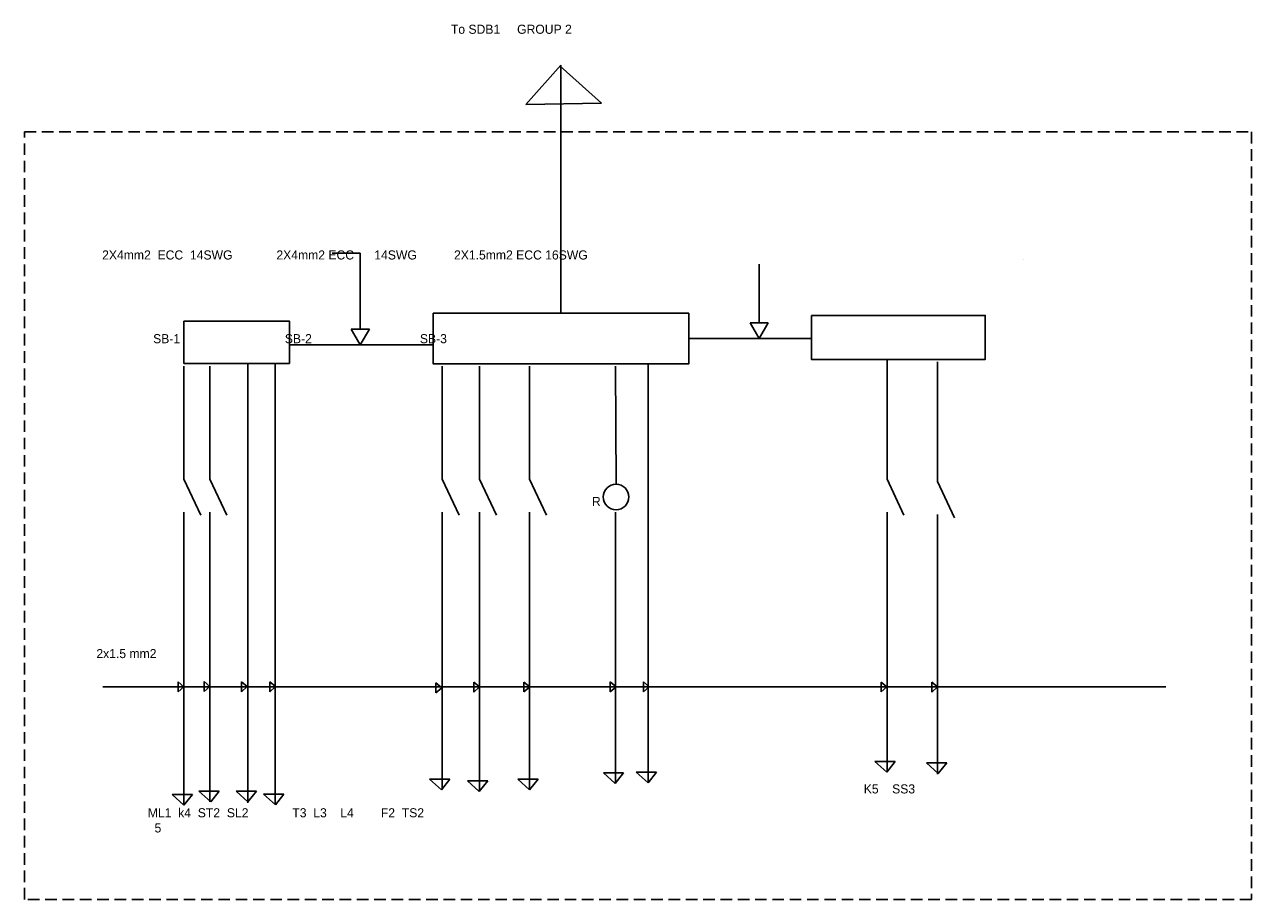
# Model space of a CAD drawing. Header units: millimetres. Extents: x 1150 to 3916, y 916 to 1169.
# Tile 2 of 5: x 1683 to 2021, y 917 to 1157. Entities that reach past the tile are written whole.
import ezdxf

# ---------------------------------------------------------------- set-up
doc = ezdxf.new("R2010")
doc.units = ezdxf.units.MM
doc.linetypes.add('HIDDEN2', pattern=[4.7625, 3.175, -1.5875])

msp = doc.modelspace()

# ---------------------------------------------------------------- linework, layer by layer
for p, q in [((1830.78, 1146.1), (1821.1, 1135.3)), ((1841.95, 1135.6), (1830.54, 1145.83)), ((1830.78, 1077.84), (1830.78, 1146.1)), ((1830.78, 1146.1), (1830.78, 1139.28)), ((1821.1, 1135.3), (1841.95, 1135.6)), ((1767.82, 1094.34), (1775.59, 1094.34)), ((1775.59, 1073.5), (1775.59, 1094.34)), ((1885.28, 1075.2), (1885.28, 1091.34)), ((1957.97, 1092.63), (1957.97, 1092.63)), ((1773.09, 1073.5), (1778.09, 1073.5)), ((1775.59, 1069.17), (1773.09, 1073.5)), ((1778.09, 1073.5), (1775.59, 1069.17)), ((1882.78, 1075.2), (1887.78, 1075.2)), ((1885.28, 1070.87), (1882.78, 1075.2)), ((1887.78, 1075.2), (1885.28, 1070.87)), ((1865.92, 1070.87), (1899.65, 1070.87)), ((1756.09, 1069.17), (1795.64, 1069.17)), ((1727.07, 1063.33), (1727.07, 1032.23)), ((1734.21, 1063.33), (1734.21, 1032.23)), ((1744.64, 1064.05), (1744.64, 943.21)), ((1752.2, 1064.05), (1752.2, 942.69)), ((1798.09, 1063.33), (1798.09, 1032.23)), ((1808.41, 1063.33), (1808.41, 1032.23)), ((1822.11, 1063.33), (1822.11, 1032.23)), ((1845.81, 1063.33), (1845.93, 1030.83)), ((1854.79, 1063.9), (1854.79, 948.7)), ((1920.47, 1065.15), (1920.47, 1032.23)), ((1934.34, 1064.47), (1934.34, 1031.55)), ((1727.07, 1032.23), (1731.72, 1022.29)), ((1734.21, 1032.23), (1738.86, 1022.29)), ((1798.09, 1032.23), (1802.74, 1022.29)), ((1808.41, 1032.23), (1813.06, 1022.29)), ((1822.11, 1032.23), (1826.76, 1022.29)), ((1920.47, 1032.23), (1925.13, 1022.29)), ((1934.34, 1031.55), (1939, 1021.61)), ((1727.07, 1023.13), (1727.07, 975.14)), ((1734.21, 1023.13), (1734.21, 975.14)), ((1798.09, 1023.13), (1798.09, 975.14)), ((1808.41, 1023.13), (1808.41, 975.14)), ((1822.11, 1023.13), (1822.11, 975.14)), ((1845.81, 1023.13), (1845.81, 975.14)), ((1920.47, 1023.13), (1920.47, 975.14)), ((1934.34, 1022.46), (1934.34, 974.47)), ((1727.07, 975.14), (1725.48, 976.48)), ((1725.48, 976.48), (1725.48, 973.74)), ((1734.2, 975.18), (1732.62, 976.52)), ((1732.62, 976.52), (1732.62, 973.78)), ((1744.45, 975.17), (1742.87, 976.5)), ((1742.87, 976.5), (1742.87, 973.76)), ((1752.26, 975.17), (1750.68, 976.5)), ((1750.68, 976.5), (1750.68, 973.76)), ((1797.97, 974.85), (1796.39, 976.19)), ((1796.39, 976.19), (1796.39, 973.44)), ((1808.4, 975.05), (1806.82, 976.39)), ((1806.82, 976.39), (1806.82, 973.64)), ((1822.17, 975.08), (1820.59, 976.42)), ((1820.59, 976.42), (1820.59, 973.68)), ((1845.92, 975.13), (1844.34, 976.47)), ((1844.34, 976.47), (1844.34, 973.73)), ((1855.04, 975.11), (1853.46, 976.45)), ((1853.46, 976.45), (1853.46, 973.71)), ((1920.43, 975.08), (1918.85, 976.42)), ((1918.85, 976.42), (1918.85, 973.68)), ((1934.34, 975.07), (1932.76, 976.41)), ((1932.76, 976.41), (1932.76, 973.66)), ((1704.78, 975.14), (1986.83, 975.14)), ((1725.48, 973.74), (1727.07, 975.14)), ((1727.07, 975.14), (1727.07, 942.53)), ((1732.62, 973.78), (1734.2, 975.18)), ((1734.21, 975.14), (1734.21, 943.42)), ((1742.87, 973.76), (1744.45, 975.17)), ((1750.68, 973.76), (1752.26, 975.17)), ((1796.39, 973.44), (1797.97, 974.85)), ((1798.09, 975.14), (1798.09, 946.96)), ((1806.82, 973.64), (1808.4, 975.05)), ((1808.41, 975.14), (1808.41, 946.71)), ((1820.59, 973.68), (1822.17, 975.08)), ((1822.11, 975.14), (1822.11, 946.83)), ((1844.34, 973.73), (1845.92, 975.13)), ((1845.81, 975.14), (1845.81, 948.47)), ((1853.46, 973.71), (1855.04, 975.11)), ((1918.85, 973.68), (1920.43, 975.08)), ((1920.47, 975.14), (1920.47, 951.78)), ((1932.76, 973.66), (1934.34, 975.07)), ((1934.34, 974.47), (1934.34, 951.11)), ((1986.83, 975.14), (1997.18, 975.14)), ((1922.72, 954.58), (1917.13, 954.58)), ((1917.13, 954.58), (1920.38, 951.64)), ((1920.38, 951.64), (1922.72, 954.58)), ((1936.88, 954.16), (1931.29, 954.16)), ((1931.29, 954.16), (1934.54, 951.23)), ((1934.54, 951.23), (1936.88, 954.16)), ((1800.25, 949.7), (1794.66, 949.7)), ((1794.66, 949.7), (1797.91, 946.77)), ((1797.91, 946.77), (1800.25, 949.7)), ((1810.62, 949.28), (1805.03, 949.28)), ((1805.03, 949.28), (1808.28, 946.35)), ((1808.28, 946.35), (1810.62, 949.28)), ((1824.49, 949.73), (1818.9, 949.73)), ((1818.9, 949.73), (1822.15, 946.8)), ((1822.15, 946.8), (1824.49, 949.73)), ((1848.02, 951.4), (1842.44, 951.4)), ((1842.44, 951.4), (1845.68, 948.47)), ((1845.68, 948.47), (1848.02, 951.4)), ((1857.09, 951.65), (1851.5, 951.65)), ((1851.5, 951.65), (1854.75, 948.72)), ((1854.75, 948.72), (1857.09, 951.65)), ((1729.41, 945.47), (1723.82, 945.47)), ((1723.82, 945.47), (1727.07, 942.53)), ((1727.07, 942.53), (1729.41, 945.47)), ((1736.77, 946.36), (1731.18, 946.36)), ((1731.18, 946.36), (1734.43, 943.42)), ((1734.43, 943.42), (1736.77, 946.36)), ((1746.99, 946.39), (1741.41, 946.39)), ((1741.41, 946.39), (1744.65, 943.46)), ((1744.65, 943.46), (1746.99, 946.39)), ((1754.55, 945.53), (1748.96, 945.53)), ((1748.96, 945.53), (1752.21, 942.6)), ((1752.21, 942.6), (1754.55, 945.53))]:
    msp.add_line(p, q)
at = {"linetype": 'HIDDEN2'}
msp.add_lwpolyline([(1683.22, 1127.71), (2020.71, 1127.71), (2020.71, 916.61), (1683.22, 916.61)], close=True, dxfattribs=at)
for points in [[(1795.64, 1077.84), (1865.92, 1077.84), (1865.92, 1063.9), (1795.64, 1063.9)], [(1899.65, 1077.26), (1947.47, 1077.26), (1947.47, 1065.15), (1899.65, 1065.15)], [(1727.07, 1075.71), (1756.09, 1075.71), (1756.09, 1064.05), (1727.07, 1064.05)]]:
    msp.add_lwpolyline(points, close=True)
msp.add_circle((1845.93, 1027.31), 3.52)

# ---------------------------------------------------------------- texts
at = {"char_height": 2.5, "attachment_point": 1}
for s, insert, width in [('\\P\\P       To SDB1     GROUP 2', (1794, 1165.55), 92.0063), ('\\P\\P\\P\\P\\P       2X4mm2  ECC  14SWG             2X4mm2 ECC      14SWG           2X1.5mm2 ECC 16SWG          ', (1698.07, 1115.97), 259.8968), ('\\P\\P\\P\\P\\P         SB-1                               SB-2                                SB-3', (1710.23, 1092.94), 248.8227), ('\\P   R', (1836.51, 1031.49), 18.2776), ('2x1.5 mm2 ^I', (1702.98, 985.49), 22.9248), ('\\P  K5    SS3 ', (1912.21, 952.44), 46.7704), ('\\P ML1  k4  ST2  SL2             T3  L3    L4        F2  TS2     \\P   5', (1716.2, 945.87), 273.3227)]:
    msp.add_mtext(s, dxfattribs=dict(at, insert=insert, width=width))

doc.saveas('drawing.dxf')
